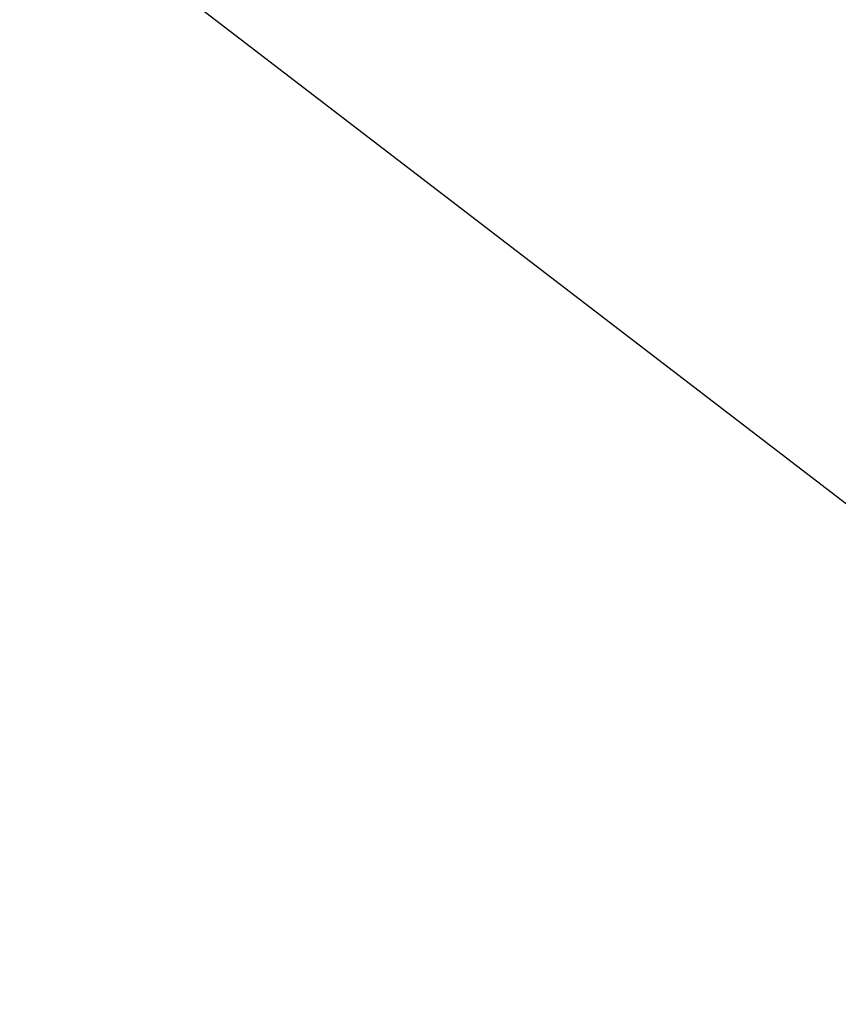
# Model space of a CAD drawing. Extents: x 5 to 504, y 5 to 504.
# Tile 151 of 256: x 243.8791 to 243.951, y 237.3086 to 237.395. Entities that reach past the tile are written whole.
import ezdxf

# ---------------------------------------------------------------- set-up
doc = ezdxf.new("R2010")
doc.units = 0
doc.layers.get('0').update_dxf_attribs({"color": 13, "linetype": 'CONTINUOUS'})

# ---------------------------------------------------------------- blocks, each defined once
blk = doc.blocks.new('GROUP_22')
for p, q in [((10.101348, 2.855032, 2.25), (6.001192, 6.001192, 2.25)), ((10.101348, 2.855032, 0.75), (6.001192, 6.001192, 0.75))]:
    blk.add_line(p, q)
blk = doc.blocks.new('GROUP_23')
blk.add_blockref('GROUP_22', (227.860683, 227.898394, 114.27115))
blk = doc.blocks.new('GROUP_11')
mesh = blk.add_polyface()
corners = [(24.09671, 55.81471, 94), (28.97833, 60.45228, 87.2), (22.90193, 57.79173, 87.2), (29.62072, 58.23339, 94)]
mesh.append_faces([[corners[k] for k in face] for face in [(0, 1, 2), (1, 0, 3)]], dxfattribs={"vtx0": -1})
mesh = blk.add_polyface()
corners = [(22.90193, 57.79173, 74.9), (29.62072, 58.23339, 71), (24.09671, 55.81471, 71), (28.97833, 60.45228, 74.9)]
mesh.append_faces([[corners[k] for k in face] for face in [(0, 1, 2), (1, 0, 3)]], dxfattribs={"vtx0": -1})
mesh = blk.add_polyface()
corners = [(19.67927, 51.76787, 95.5), (24.09671, 55.81471, 94), (19.38693, 52.04873, 94), (24.30639, 55.46776, 95.5)]
mesh.append_faces([[corners[k] for k in face] for face in [(0, 1, 2), (1, 0, 3)]], dxfattribs={"vtx0": -1})
mesh = blk.add_polyface()
corners = [(19.38693, 52.04873, 71), (24.09671, 55.81471, 65), (19.38693, 52.04873, 65), (24.09671, 55.81471, 71)]
mesh.append_faces([[corners[k] for k in face] for face in [(0, 1, 2), (1, 0, 3)]], dxfattribs={"vtx0": -1})
blk = doc.blocks.new('GROUP_30')
at = {"xscale": 0.4000000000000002, "yscale": 0.4000000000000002, "zscale": 0.4000000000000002}
blk.add_blockref('GROUP_23', (-0.571226, -0.571226, -39.90846), dxfattribs=at)
at = {"extrusion": (0, -9.4369e-16, -1), "xscale": 0.3399999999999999, "yscale": 0.3399999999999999, "zscale": 0.4000000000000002, "rotation": 180}
blk.add_blockref('GROUP_11', (-86.33207, 110.80878, -38.8), dxfattribs=at)
blk = doc.blocks.new('GROUP_2')
at = {"xscale": 2.5, "yscale": 2.5, "zscale": 2.5}
blk.add_blockref('GROUP_30', (3.254959, 3.008937, 100.352983), dxfattribs=at)

msp = doc.modelspace()

# ---------------------------------------------------------------- block references
msp.add_blockref('GROUP_2', (4.53896, 4.729547))

doc.saveas('drawing.dxf')
